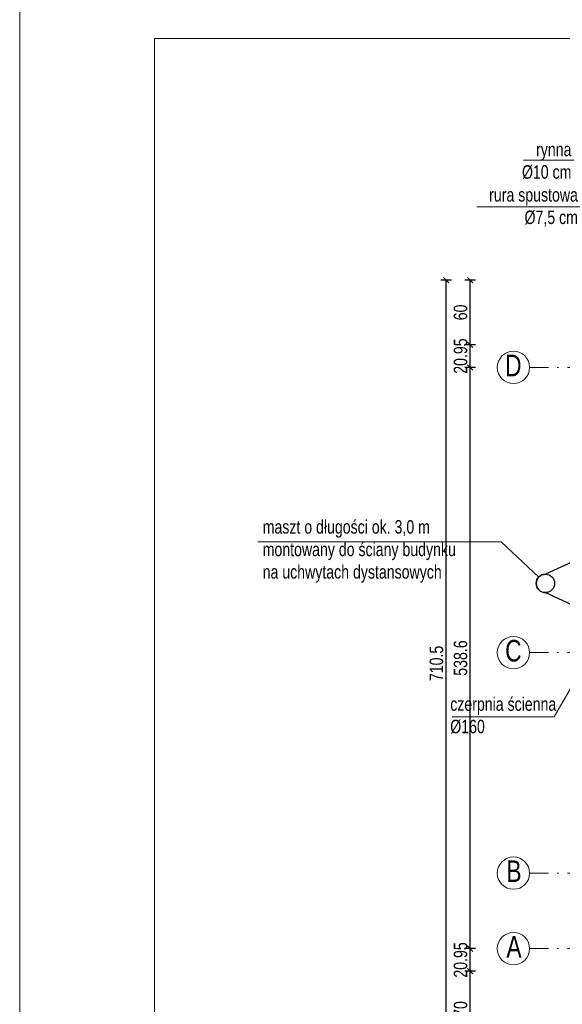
# Model space of a CAD drawing. Header units: inches. Extents: x 53216 to 117387, y -66787 to -22834.
# Tile 218 of 256: x 53216 to 53719, y -26040 to -25128. Entities that reach past the tile are written whole.
import ezdxf

# ---------------------------------------------------------------- set-up
doc = ezdxf.new("R2010")
doc.units = ezdxf.units.IN
doc.header["$MEASUREMENT"] = 0
doc.linetypes.add('DASHDOT', pattern=[1, 0.5, -0.25, 0, -0.25])
doc.layers.get('0').update_dxf_attribs({"lineweight": 0})
doc.layers.get('Defpoints').update_dxf_attribs({"lineweight": 0})
for name, color, linetype, lineweight in [('A--tabelka rysunku', 7, 'Continuous', 0), ('p--dach', 2, 'Continuous', 30), ('p--opisy dodatkowe', 62, 'Continuous', 0), ('p--osie konstr.-NR', 1, 'DASHDOT', 15), ('p--wymiary-1-50', 5, 'Continuous', 0)]:
    doc.layers.add(name, color=color, linetype=linetype, lineweight=lineweight)
doc.styles.add('1-50', font='arial.ttf', dxfattribs={"width": 0.75, "height": 12.5})
doc.styles.get("Standard").update_dxf_attribs({"font": 'arial.ttf', "width": 0.75})
doc.dimstyles.new('1-50', dxfattribs={"dimtxt": 12.5, "dimasz": 5, "dimexe": 5, "dimexo": 5, "dimgap": 0.09, "dimtad": 0, "dimdsep": 46, "dimtxsty": '1-50', "dimblk": 'OBLIQUE', "dimcen": 0.09, "dimadec": 0, "dimazin": 0, "dimtfac": 1, "dimtdec": 4, "dimtix": 1, "dimtmove": 2, "dimatfit": 3, "dimldrblk": 'OBLIQUE', "dimfxl": 5, "dimfxlon": 1, "dimtvp": 0.7, "dimtolj": 1, "dimtzin": 0, "dimarcsym": 0})

# ---------------------------------------------------------------- blocks, each defined once
blk = doc.blocks.new('_OBLIQUE')
at = {"color": 0, "linetype": 'ByBlock', "lineweight": -2}
for p, q in [((-0.5, -0.5), (0.5, 0.5)), ((0, 0), (0, 0))]:
    blk.add_line(p, q, dxfattribs=at)
blk = doc.blocks.new('*D2143')
at = {"layer": 'Defpoints', "color": 0}
for p in [(53633.47, -26009.88), (53766.94, -26009.88), (53766.33, -26079.88)]:
    blk.add_point(p, dxfattribs=at)
at = {"layer": 'p--wymiary-1-50', "color": 0, "lineweight": -2}
for p, q in [((53638.47, -26009.88), (53628.47, -26009.88)), ((53633.47, -26079.88), (53633.47, -26009.88)), ((53638.47, -26079.88), (53628.47, -26079.88))]:
    blk.add_line(p, q, dxfattribs=at)
at = {"layer": 'p--wymiary-1-50', "color": 0, "lineweight": -2, "xscale": 5, "yscale": 5, "zscale": 5}
for p, rotation in [((53633.47, -26009.88), 90), ((53633.47, -26079.88), 270)]:
    blk.add_blockref('_OBLIQUE', p, dxfattribs=dict(at, rotation=rotation))
at = {"layer": 'p--wymiary-1-50', "color": 0, "linetype": 'Continuous', "ltscale": 8, "insert": (53624.54, -26044.88), "char_height": 12.5, "attachment_point": 5, "rotation": 90, "style": '1-50'}
blk.add_mtext('\\A1;70', dxfattribs=at)
blk = doc.blocks.new('*D2144')
at = {"layer": 'Defpoints', "color": 0}
for p in [(53633.47, -25988.93), (53688.55, -25988.93), (53766.94, -26009.88)]:
    blk.add_point(p, dxfattribs=at)
at = {"layer": 'p--wymiary-1-50', "color": 0, "lineweight": -2}
for p, q in [((53638.47, -25988.93), (53628.47, -25988.93)), ((53633.47, -26009.88), (53633.47, -25988.93)), ((53638.47, -26009.88), (53628.47, -26009.88))]:
    blk.add_line(p, q, dxfattribs=at)
at = {"layer": 'p--wymiary-1-50', "color": 0, "lineweight": -2, "xscale": 5, "yscale": 5, "zscale": 5}
for p, rotation in [((53633.47, -25988.93), 270), ((53633.47, -26009.88), 90)]:
    blk.add_blockref('_OBLIQUE', p, dxfattribs=dict(at, rotation=rotation))
at = {"layer": 'p--wymiary-1-50', "color": 0, "linetype": 'Continuous', "ltscale": 8, "insert": (53624.54, -25999.41), "char_height": 12.5, "attachment_point": 5, "rotation": 90, "style": '1-50'}
blk.add_mtext('\\A1;20.95', dxfattribs=at)
blk = doc.blocks.new('*D2145')
at = {"layer": 'Defpoints', "color": 0}
for p in [(53633.47, -25450.33), (53713.55, -25450.33), (53688.55, -25988.93)]:
    blk.add_point(p, dxfattribs=at)
at = {"layer": 'p--wymiary-1-50', "color": 0, "lineweight": -2}
for p, q in [((53638.47, -25450.33), (53628.47, -25450.33)), ((53633.47, -25988.93), (53633.47, -25450.33)), ((53638.47, -25988.93), (53628.47, -25988.93))]:
    blk.add_line(p, q, dxfattribs=at)
at = {"layer": 'p--wymiary-1-50', "color": 0, "lineweight": -2, "xscale": 5, "yscale": 5, "zscale": 5}
for p, rotation in [((53633.47, -25450.33), 90), ((53633.47, -25988.93), 270)]:
    blk.add_blockref('_OBLIQUE', p, dxfattribs=dict(at, rotation=rotation))
at = {"layer": 'p--wymiary-1-50', "color": 0, "linetype": 'Continuous', "ltscale": 8, "insert": (53624.54, -25719.63), "char_height": 12.5, "attachment_point": 5, "rotation": 90, "style": '1-50'}
blk.add_mtext('\\A1;538.6', dxfattribs=at)
blk = doc.blocks.new('*D2146')
at = {"layer": 'Defpoints', "color": 0}
for p in [(53633.47, -25369.38), (53726.94, -25369.38), (53766.94, -25429.38)]:
    blk.add_point(p, dxfattribs=at)
at = {"layer": 'p--wymiary-1-50', "color": 0, "lineweight": -2}
for p, q in [((53638.47, -25369.38), (53628.47, -25369.38)), ((53633.47, -25429.38), (53633.47, -25369.38)), ((53638.47, -25429.38), (53628.47, -25429.38))]:
    blk.add_line(p, q, dxfattribs=at)
at = {"layer": 'p--wymiary-1-50', "color": 0, "lineweight": -2, "xscale": 5, "yscale": 5, "zscale": 5}
for p, rotation in [((53633.47, -25369.38), 90), ((53633.47, -25429.38), 270)]:
    blk.add_blockref('_OBLIQUE', p, dxfattribs=dict(at, rotation=rotation))
at = {"layer": 'p--wymiary-1-50', "color": 0, "linetype": 'Continuous', "ltscale": 8, "insert": (53624.54, -25399.38), "char_height": 12.5, "attachment_point": 5, "rotation": 90, "style": '1-50'}
blk.add_mtext('\\A1;60', dxfattribs=at)
blk = doc.blocks.new('*D2147')
at = {"layer": 'Defpoints', "color": 0}
for p in [(53633.47, -25429.38), (53638.47, -25429.38), (53638.47, -25450.33)]:
    blk.add_point(p, dxfattribs=at)
at = {"layer": 'p--wymiary-1-50', "color": 0, "lineweight": -2}
for p, q in [((53633.47, -25429.38), (53628.47, -25429.38)), ((53633.47, -25450.33), (53633.47, -25429.38)), ((53633.47, -25450.33), (53628.47, -25450.33))]:
    blk.add_line(p, q, dxfattribs=at)
at = {"layer": 'p--wymiary-1-50', "color": 0, "lineweight": -2, "xscale": 5, "yscale": 5, "zscale": 5}
for p, rotation in [((53633.47, -25429.38), 270), ((53633.47, -25450.33), 90)]:
    blk.add_blockref('_OBLIQUE', p, dxfattribs=dict(at, rotation=rotation))
at = {"layer": 'p--wymiary-1-50', "color": 0, "linetype": 'Continuous', "ltscale": 8, "insert": (53624.54, -25439.86), "char_height": 12.5, "attachment_point": 5, "rotation": 90, "style": '1-50'}
blk.add_mtext('\\A1;20.95', dxfattribs=at)
blk = doc.blocks.new('*D2148')
at = {"layer": 'Defpoints', "color": 0}
for p in [(53611.16, -25369.38), (53628.47, -25369.38), (53628.47, -26079.88)]:
    blk.add_point(p, dxfattribs=at)
at = {"layer": 'p--wymiary-1-50', "color": 0, "lineweight": -2}
for p, q in [((53616.16, -25369.38), (53606.16, -25369.38)), ((53611.16, -26079.88), (53611.16, -25369.38)), ((53616.16, -26079.88), (53606.16, -26079.88))]:
    blk.add_line(p, q, dxfattribs=at)
at = {"layer": 'p--wymiary-1-50', "color": 0, "lineweight": -2, "xscale": 5, "yscale": 5, "zscale": 5}
for p, rotation in [((53611.16, -25369.38), 90), ((53611.16, -26079.88), 270)]:
    blk.add_blockref('_OBLIQUE', p, dxfattribs=dict(at, rotation=rotation))
at = {"layer": 'p--wymiary-1-50', "color": 0, "linetype": 'Continuous', "ltscale": 8, "insert": (53602.23, -25724.63), "char_height": 12.5, "attachment_point": 5, "rotation": 90, "style": '1-50'}
blk.add_mtext('\\A1;710.5', dxfattribs=at)

msp = doc.modelspace()

# ---------------------------------------------------------------- linework, layer by layer
at = {"layer": 'A--tabelka rysunku', "linetype": 'Continuous'}
for points in [[(53215.894, -26595.629), (55315.894, -26595.629), (55315.894, -25110.629), (53215.894, -25110.629)], [(53340.894, -26560.629), (55280.894, -26560.629), (55280.894, -25145.629), (53340.894, -25145.629)]]:
    msp.add_lwpolyline(points, close=True, dxfattribs=at)
at = {"layer": 'p--dach', "linetype": 'Continuous', "ltscale": 35}
msp.add_lwpolyline([(53766.939, -25602.03), (53766.939, -25612.8), (53703.196, -25641.943, 1), (53703.196, -25659.04), (53766.939, -25688.184), (53766.939, -25698.953)], format="xyb", dxfattribs=at)
msp.add_circle((53703.196, -25650.492), 8.549, dxfattribs=at)
at = {"layer": 'p--opisy dodatkowe'}
msp.add_line((53662.306, -25612.015), (53436.648, -25612.015), dxfattribs=at)
for points in [[(53682.746, -25258.432), (53730.973, -25258.432), (53846.771, -25360.734)], [(53639.679, -25301.677), (53736.134, -25301.677), (53798.049, -25362.26)], [(53436.648, -25612.015), (53662.306, -25612.015), (53696.97, -25644.633)], [(53616.779, -25774.032), (53711.211, -25774.032), (53758.728, -25692.221)]]:
    msp.add_lwpolyline(points, dxfattribs=at)
at = {"layer": 'p--osie konstr.-NR', "linetype": 'DASHDOT', "ltscale": 35}
for p, q in [((53688.546, -25450.333), (53749.686, -25450.333)), ((53688.546, -25714.633), (53749.686, -25714.633)), ((53688.546, -25918.933), (53749.686, -25918.933)), ((53688.546, -25988.933), (53749.686, -25988.933))]:
    msp.add_line(p, q, dxfattribs=at)
at = {"layer": 'p--osie konstr.-NR', "linetype": 'Continuous', "ltscale": 35}
for centre in [(53673.546, -25450.333), (53673.546, -25714.633), (53673.546, -25918.933), (53673.546, -25988.933)]:
    msp.add_circle(centre, 15, dxfattribs=at)

# ---------------------------------------------------------------- texts
at = {"layer": 'p--opisy dodatkowe', "char_height": 12.5, "style": '1-50'}
for s, insert, width, attachment_point in [('rynna\\PØ10 cm', (53727.299, -25242.125), 177.1707, 3), ('rura spustowa\\P%%c7,5 cm', (53733.32, -25319.803), 177.1707, 9), ('maszt o długości ok. 3,0 m\\Pmontowany do ściany budynku \\Pna uchwytach dystansowych', (53441.114, -25591.851), 453.79067, 1), ('czerpnia ścienna\\P%%c160', (53614.98, -25756.016), 200.53933, 1)]:
    msp.add_mtext(s, dxfattribs=dict(at, insert=insert, width=width, attachment_point=attachment_point))
at = {"layer": 'p--osie konstr.-NR', "linetype": 'Continuous', "ltscale": 35, "char_height": 20, "width": 63.5564, "attachment_point": 3}
for s, insert in [('D', (53681.051, -25438.537)), ('C', (53681.051, -25702.837)), ('B', (53681.051, -25907.137)), ('A', (53681.051, -25977.137))]:
    msp.add_mtext(s, dxfattribs=dict(at, insert=insert))

# ---------------------------------------------------------------- dimensions: what is measured, and where the dimension line sits
at = {"layer": 'p--wymiary-1-50'}
for base, p1, p2, picture, middle in [((53611.16, -25369.383), (53628.469, -26079.883), (53628.469, -25369.383), '*D2148', (53602.226, -25724.633)), ((53633.469, -25369.383), (53766.939, -25429.383), (53726.939, -25369.383), '*D2146', (53624.536, -25399.383)), ((53633.469, -25429.383), (53638.469, -25450.333), (53638.469, -25429.383), '*D2147', (53624.536, -25439.858)), ((53633.469, -25450.333), (53688.546, -25988.933), (53713.546, -25450.333), '*D2145', (53624.536, -25719.633)), ((53633.469, -25988.933), (53766.939, -26009.883), (53688.546, -25988.933), '*D2144', (53624.536, -25999.408)), ((53633.469, -26009.883), (53766.33, -26079.883), (53766.939, -26009.883), '*D2143', (53624.536, -26044.883))]:
    dim = msp.add_linear_dim(base=base, p1=p1, p2=p2, angle=90, dimstyle='1-50', dxfattribs=at)
    dim.commit()
    dim.dimension.update_dxf_attribs({"geometry": picture, "text_midpoint": middle})

doc.saveas('drawing.dxf')
